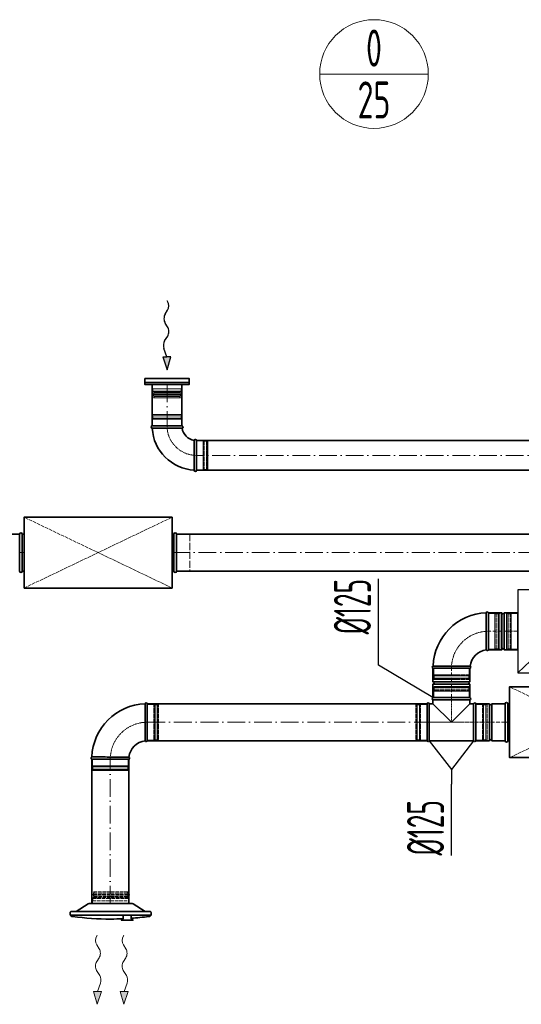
# Model space of a CAD drawing. Header units: millimetres. Extents: x -118717 to 8962, y 22910 to 145283.
# Tile 171 of 193: x -3048 to -1354, y 68326 to 71649. Entities that reach past the tile are written whole.
import ezdxf
from ezdxf.enums import TextEntityAlignment as Align

# ---------------------------------------------------------------- set-up
doc = ezdxf.new("R2010")
doc.units = ezdxf.units.MM
for name, pattern in [('ACAD_ISO02W100', [15, 12, -3]), ('ACAD_ISO10W100', [18, 12, -3, 0, -3]), ('phl_thick', [0])]:
    doc.linetypes.add(name, pattern=pattern)
for name, color, linetype, lineweight in [('VZT_01 SUP (PŘÍVOD) - OBRYS', 5, 'Continuous', 35), ('VZT_02 SUP (PŘÍVOD) - OSA', 5, 'ACAD_ISO10W100', 5), ('VZT_05 ETA (ODVOD) - OBRYS', 6, 'Continuous', 35), ('VZT_06 ETA (ODVOD) - OSA', 6, 'ACAD_ISO10W100', 5), ('VZT_21 ZAŘÍZENÍ - OBRYS', 1, 'Continuous', 30), ('VZT_22 ZAŘÍZENÍ - DETAIL', 8, 'Continuous', 5), ('VZT_30 DISTRIBUČNÍ PRVKY - OBRYS', 1, 'Continuous', 35), ('VZT_35 TLUMIČE HLUKU - OBRYS', 1, 'Continuous', 35), ('VZT_36 TLUMIČE HLUKU - OSA', 1, 'ACAD_ISO10W100', 5), ('VZT_37 TLUMIČE HLUKU - DETAIL', 8, 'ACAD_ISO02W100', 5), ('VZT_50 POPIS - OBECNE', 7, 'Continuous', 13), ('VZT_52 POPIS - DISTRIBUCE', 7, 'Continuous', 5), ('VZT_60_KOTY - DIMENZE', 7, 'Continuous', 5)]:
    doc.layers.add(name, color=color, linetype=linetype, lineweight=lineweight)
for name, color, linetype, lineweight, plot in [('VZT_03 SUP (PŘÍVOD) - NETISK', 8, 'ACAD_ISO02W100', 5, False), ('VZT_07 ETA (ODVOD) - NETISK', 8, 'ACAD_ISO02W100', 5, False), ('VZT_34 DISTRIBUČNÍ PRVKY - NETISK', 8, 'ACAD_ISO02W100', 5, False), ('VZT_39 TLUMIČE HLUKU - NETISK', 8, 'ACAD_ISO02W100', 5, False)]:
    doc.layers.add(name, color=color, linetype=linetype, lineweight=lineweight, plot=plot)
doc.styles.add('EVORA_125', font='isocp.shx', dxfattribs={"width": 0.6, "height": 125})
doc.styles.add('JS', font='isocp.shx', dxfattribs={"width": 0.6, "height": 125})

msp = doc.modelspace()

# ---------------------------------------------------------------- linework, layer by layer
at = {"lineweight": 13}
for p, q in [((-2787.4, 68556.6), (-2785.6, 68559.7)), ((-2697.4, 68556.6), (-2695.6, 68559.7))]:
    msp.add_line(p, q, dxfattribs=at)
at = {"color": 0, "lineweight": 13}
for p, q in [((-2779.1, 68513.5), (-2787.3, 68526.4)), ((-2689.1, 68513.5), (-2697.3, 68526.4)), ((-2787.5, 68470.6), (-2779.5, 68482.5)), ((-2697.5, 68470.6), (-2689.5, 68482.5)), ((-2777.5, 68423.1), (-2787.9, 68439.6)), ((-2687.5, 68423.1), (-2697.9, 68439.6)), ((-2785, 68369), (-2775.3, 68397.7)), ((-2695, 68369), (-2685.3, 68397.7)), ((-2785.6, 68326), (-2798.9, 68369.2)), ((-2798.9, 68369.2), (-2785, 68369)), ((-2771, 68368.8), (-2785.6, 68326)), ((-2771, 68368.8), (-2785, 68369)), ((-2695.6, 68326), (-2708.9, 68369.2)), ((-2708.9, 68369.2), (-2695, 68369)), ((-2681, 68368.8), (-2695.6, 68326)), ((-2681, 68368.8), (-2695, 68369))]:
    msp.add_line(p, q, dxfattribs=at)
at = {"color": 8, "lineweight": 5}
for points in [[(-2598.7, 70417.6), (-2598.7, 70402.6), (-2501.7, 70402.6), (-2501.7, 70417.6)], [(-2598.7, 70417.6), (-2501.7, 70417.6)], [(-2597.7, 70394.7), (-2550.2, 70394.7)], [(-2595.7, 70392.1), (-2550.2, 70392.1)], [(-2593.9, 70376.5), (-2595.4, 70372.6), (-2550.2, 70372.6)], [(-2594.9, 70376.7), (-2550.2, 70376.7)], [(-2594.1, 70388.4), (-2550.2, 70388.4)], [(-2502.7, 70394.7), (-2550.2, 70394.7)], [(-2504.6, 70392.1), (-2550.2, 70392.1)], [(-2506.3, 70388.4), (-2550.2, 70388.4)], [(-2505.5, 70376.7), (-2550.2, 70376.7)], [(-2506.5, 70376.5), (-2505, 70372.6), (-2550.2, 70372.6)]]:
    msp.add_lwpolyline(points, dxfattribs=at)
for points in [[(-2602.3, 70382.7), (-2596.4, 70384.1, -0.058981), (-2595.8, 70384.2), (-2550.2, 70384.2)], [(-2602.3, 70382.7), (-2596.6, 70381.3, 0.060863), (-2595.9, 70381.2), (-2550.2, 70381.2)], [(-2597.7, 70402.6), (-2597.7, 70394.7, 0.291473), (-2596.2, 70392.3, 0.291473)], [(-2498.1, 70382.7), (-2504, 70384.1, 0.058981), (-2504.6, 70384.2), (-2550.2, 70384.2)], [(-2498.1, 70382.7), (-2503.8, 70381.3, -0.060863), (-2504.4, 70381.2), (-2550.2, 70381.2)], [(-2502.7, 70402.6), (-2502.7, 70394.7, -0.291473), (-2504.2, 70392.3, -0.291473)]]:
    msp.add_lwpolyline(points, format="xyb", dxfattribs=at)
for centre, radius, start, end in [((-2585.8, 70382), 10.5, 142.1622, 210.2824), ((-2598, 70388.9), 3.88, 353.3265, 62.5007), ((-2502.4, 70388.9), 3.88, 117.4993, 186.6735), ((-2514.5, 70382), 10.5, 329.7176, 37.8378)]:
    msp.add_arc(centre, radius, start, end, dxfattribs=at)
at = {"color": 0, "lineweight": 13, "extrusion": (0, 0, -1)}
for centre, start_param, end_param in [((-2777.8, 68541.8), 0.766537, 2.320574), ((-2687.8, 68541.8), 0.766537, 2.320574), ((-2788.7, 68498.1), 3.908129, 5.516649), ((-2698.7, 68498.1), 3.908129, 5.516649), ((-2778.4, 68455), 0.766537, 2.375056), ((-2688.4, 68455), 0.766537, 2.375056), ((-2787, 68407.7), 3.908129, 5.191299), ((-2697, 68407.7), 3.908129, 5.191299)]:
    msp.add_ellipse(centre, major_axis=(-0.3, -21.5), ratio=0.625, start_param=start_param, end_param=end_param, dxfattribs=at)
at = {"color": 0, "lineweight": 13}
for points in [[(-2771, 68368.8), (-2798.9, 68369.2), (-2785.6, 68326)], [(-2681, 68368.8), (-2708.9, 68369.2), (-2695.6, 68326)]]:
    msp.add_solid(points, dxfattribs=at)
at = {"layer": 'VZT_01 SUP (PŘÍVOD) - OBRYS'}
for p, q in [((-1464.5, 69522.4), (-1464.5, 69647.4)), ((-1464.5, 69522.4), (-1464.5, 69647.4)), ((-1419, 69647.4), (-1464.5, 69647.4)), ((-1419, 69522.4), (-1419, 69647.4)), ((-1411, 69522.4), (-1411, 69647.4)), ((-1365.5, 69647.4), (-1411, 69647.4)), ((-1365.5, 69522.4), (-1365.5, 69647.4)), ((-1419, 69522.4), (-1464.5, 69522.4)), ((-1365.5, 69522.4), (-1411, 69522.4)), ((-1652, 69459.9), (-1527, 69459.9)), ((-1652, 69414.4), (-1652, 69459.9)), ((-1652, 69459.9), (-1527, 69459.9)), ((-1527, 69414.4), (-1527, 69459.9)), ((-1652, 69414.4), (-1527, 69414.4)), ((-1652, 69406.4), (-1527, 69406.4)), ((-1652, 69360.9), (-1652, 69406.4)), ((-1527, 69360.9), (-1527, 69406.4)), ((-1652, 69360.9), (-1527, 69360.9)), ((-1527, 69360.9), (-1652, 69360.9)), ((-1527, 69353.2), (-1652, 69353.2)), ((-1652, 69353.2), (-1652, 69340.4)), ((-1527, 69353.2), (-1527, 69340.4)), ((-2616.8, 69340.4), (-2616.8, 69215.4)), ((-1672, 69340.4), (-1672, 69215.4)), ((-1664.4, 69340.4), (-1664.4, 69215.4)), ((-1664.4, 69340.4), (-1652, 69340.4)), ((-1652, 69340.4), (-1589.5, 69277.9)), ((-1589.5, 69277.9), (-1527, 69340.4)), ((-1527, 69340.4), (-1514.7, 69340.4)), ((-1514.7, 69340.4), (-1514.7, 69215.4)), ((-1507, 69215.4), (-1507, 69340.4)), ((-1461.5, 69340.4), (-1507, 69340.4)), ((-1507, 69215.4), (-1507, 69340.4)), ((-1461.5, 69215.4), (-1461.5, 69340.4)), ((-1453.5, 69215.4), (-1453.5, 69340.4)), ((-1408, 69340.4), (-1453.5, 69340.4)), ((-1408, 69215.4), (-1408, 69340.4)), ((-1664.4, 69215.4), (-1514.7, 69215.4)), ((-1461.5, 69215.4), (-1507, 69215.4)), ((-1408, 69215.4), (-1453.5, 69215.4)), ((-2679.3, 69152.9), (-2804.3, 69152.9))]:
    msp.add_line(p, q, dxfattribs=at)
for points in [[(-1672, 69340.4), (-2616.8, 69340.4)], [(-1672, 69215.4), (-2616.8, 69215.4)], [(-2804.3, 69152.9), (-2804.3, 68665.7)], [(-2679.3, 69152.9), (-2679.3, 68665.7)]]:
    msp.add_lwpolyline(points, dxfattribs=at)
for centre, radius, start, end in [((-1464.5, 69459.9), 187.5, 92.3607, 177.6393), ((-1468.4, 69645.7), 4.17, 23.4678, 158.8928), ((-1415, 69647.4), 4, 180, 0), ((-1464.5, 69459.9), 62.5, 96.8302, 173.1698), ((-1468.4, 69524), 4.17, 210.2981, 336.5322), ((-1415, 69522.4), 4, 0, 180), ((-1650.4, 69463.7), 4.17, 111.1072, 246.5322), ((-1528.7, 69463.7), 4.17, 293.4678, 59.7019), ((-1652, 69410.4), 4, 270, 90), ((-1527, 69410.4), 4, 90, 270), ((-2620.6, 69338.7), 4.17, 23.4678, 158.8928), ((-1668.2, 69338.7), 4.17, 23.4678, 156.5322), ((-1650.4, 69357), 4.17, 113.4678, 246.5322), ((-1528.7, 69357), 4.17, 293.4678, 66.5322), ((-1510.9, 69338.7), 4.17, 23.4678, 156.5322), ((-2616.8, 69152.9), 187.5, 92.3607, 177.6393), ((-1457.5, 69340.4), 4, 180, 0), ((-2616.8, 69152.9), 62.5, 96.8302, 173.1698), ((-2620.6, 69217), 4.17, 210.2981, 336.5322), ((-1668.2, 69217), 4.17, 203.4678, 336.5322), ((-1510.9, 69217), 4.17, 203.4678, 336.5322), ((-1457.5, 69215.4), 4, 0, 180), ((-2802.6, 69156.7), 4.17, 111.1072, 246.5322), ((-2680.9, 69156.7), 4.17, 293.4678, 59.7019)]:
    msp.add_arc(centre, radius, start, end, dxfattribs=at)
for points, knots in [([(-1472, 69521.9), (-1472, 69521.9), (-1472, 69523.5), (-1472, 69529.6), (-1472.1, 69534.1), (-1472.1, 69545.5), (-1472.1, 69552.3), (-1472.2, 69567.3), (-1472.2, 69575.4), (-1472.2, 69591.8), (-1472.2, 69599.9), (-1472.2, 69615.1), (-1472.3, 69622), (-1472.3, 69633.8), (-1472.3, 69638.5), (-1472.3, 69645.1), (-1472.3, 69646.9), (-1472.3, 69647.2), (-1472.3, 69647.2), (-1472.3, 69647.2)], [0, 0, 0, 0, 24.235852, 24.235852, 48.531845, 48.531845, 73.024415, 73.024415, 97.570898, 97.570898, 122.078339, 122.078339, 146.53579, 146.53579, 170.957495, 170.957495, 195.359468, 195.359468, 197.168246, 197.168246, 197.168246, 197.168246]), ([(-1526.6, 69467.3), (-1526.6, 69467.3), (-1526.7, 69467.3), (-1527, 69467.3), (-1527.3, 69467.3), (-1528.4, 69467.3), (-1529.1, 69467.3), (-1532.3, 69467.3), (-1535.4, 69467.4), (-1544.4, 69467.4), (-1550.5, 69467.4), (-1564.6, 69467.5), (-1572.5, 69467.5), (-1588.7, 69467.5), (-1596.9, 69467.5), (-1612.8, 69467.6), (-1620.2, 69467.6), (-1633.4, 69467.6), (-1639, 69467.6), (-1646, 69467.6), (-1648.1, 69467.6), (-1651.1, 69467.6), (-1651.9, 69467.6), (-1651.9, 69467.6)], [197.067977, 197.067977, 197.067977, 197.067977, 201.792196, 201.792196, 209.190204, 209.190204, 218.040239, 218.040239, 237.760854, 237.760854, 262.206108, 262.206108, 286.831239, 286.831239, 311.323072, 311.323072, 335.946087, 335.946087, 360.704397, 360.704397, 377.088273, 377.088273, 394.105327, 394.105327, 394.105327, 394.105327]), ([(-2624.2, 69214.9), (-2624.2, 69214.9), (-2624.2, 69215), (-2624.2, 69215.3), (-2624.2, 69215.6), (-2624.2, 69216.7), (-2624.2, 69217.5), (-2624.2, 69220.6), (-2624.3, 69223.7), (-2624.3, 69232.7), (-2624.3, 69238.8), (-2624.4, 69253), (-2624.4, 69260.8), (-2624.4, 69277), (-2624.4, 69285.2), (-2624.5, 69301.1), (-2624.5, 69308.6), (-2624.5, 69321.7), (-2624.5, 69327.3), (-2624.5, 69334.3), (-2624.5, 69336.4), (-2624.5, 69339.4), (-2624.5, 69340.2), (-2624.5, 69340.2)], [197.067977, 197.067977, 197.067977, 197.067977, 201.792196, 201.792196, 209.190204, 209.190204, 218.040239, 218.040239, 237.760854, 237.760854, 262.206108, 262.206108, 286.831239, 286.831239, 311.323072, 311.323072, 335.946087, 335.946087, 360.704397, 360.704397, 377.088273, 377.088273, 394.105327, 394.105327, 394.105327, 394.105327]), ([(-2678.8, 69160.3), (-2678.8, 69160.3), (-2680.4, 69160.3), (-2686.5, 69160.4), (-2691, 69160.4), (-2702.4, 69160.4), (-2709.2, 69160.5), (-2724.2, 69160.5), (-2732.3, 69160.5), (-2748.7, 69160.5), (-2756.8, 69160.6), (-2772, 69160.6), (-2778.9, 69160.6), (-2790.7, 69160.6), (-2795.4, 69160.6), (-2802, 69160.6), (-2803.9, 69160.6), (-2804.1, 69160.6), (-2804.1, 69160.6), (-2804.1, 69160.6)], [0, 0, 0, 0, 24.235852, 24.235852, 48.531845, 48.531845, 73.024415, 73.024415, 97.570898, 97.570898, 122.078339, 122.078339, 146.53579, 146.53579, 170.957495, 170.957495, 195.359468, 195.359468, 197.168246, 197.168246, 197.168246, 197.168246])]:
    msp.add_open_spline(points, degree=3, knots=knots, dxfattribs=at)
at = {"layer": 'VZT_02 SUP (PŘÍVOD) - OSA', "ltscale": 0.3}
msp.add_lwpolyline([(-1464.5, 69584.9), (-1464.5, 69584.9, 0.414214), (-1589.5, 69459.9), (-1589.5, 69459.9)], format="xyb", dxfattribs=at)
at = {"layer": 'VZT_02 SUP (PŘÍVOD) - OSA'}
for points in [[(-1365.5, 69584.9), (-1464.5, 69584.9)], [(-1589.5, 69360.9), (-1589.5, 69459.9)], [(-1408, 69277.9), (-1507, 69277.9)]]:
    msp.add_lwpolyline(points, dxfattribs=at)
at = {"layer": 'VZT_02 SUP (PŘÍVOD) - OSA', "ltscale": 0.3}
msp.add_lwpolyline([(-1589.5, 69360.9), (-1589.5, 69277.9)], dxfattribs=at)
at = {"layer": 'VZT_02 SUP (PŘÍVOD) - OSA', "ltscale": 0.3, "elevation": 0}
msp.add_lwpolyline([(-2741.8, 69152.9), (-2741.8, 69152.9, -0.414214), (-2616.8, 69277.9), (-2616.8, 69277.9)], format="xyb", dxfattribs=at)
at = {"layer": 'VZT_02 SUP (PŘÍVOD) - OSA', "ltscale": 5}
for points in [[(-2616.8, 69277.9), (-1672, 69277.9)], [(-2741.8, 68665.7), (-2741.8, 69152.9)]]:
    msp.add_lwpolyline(points, dxfattribs=at)
at = {"layer": 'VZT_03 SUP (PŘÍVOD) - NETISK', "ltscale": 0.4}
for p, q in [((-1464.5, 69644.9), (-1442.5, 69644.9)), ((-1442.5, 69524.9), (-1442.5, 69644.9)), ((-1442.5, 69643.9), (-1439, 69643.9)), ((-1439, 69523.9), (-1439, 69645.9)), ((-1439, 69645.9), (-1438.5, 69645.9)), ((-1438.5, 69523.9), (-1438.5, 69645.9)), ((-1438.5, 69643.9), (-1431.5, 69643.9)), ((-1431.5, 69523.9), (-1431.5, 69645.9)), ((-1431.5, 69645.9), (-1431, 69645.9)), ((-1431, 69523.9), (-1431, 69645.9)), ((-1431, 69643.9), (-1430.5, 69643.9)), ((-1430.5, 69524.9), (-1430.5, 69644.9)), ((-1430.5, 69644.9), (-1426.5, 69644.9)), ((-1426.5, 69524.9), (-1426.5, 69644.9)), ((-1464.5, 69524.9), (-1442.5, 69524.9)), ((-1442.5, 69525.9), (-1439, 69525.9)), ((-1439, 69523.9), (-1438.5, 69523.9)), ((-1438.5, 69525.9), (-1431.5, 69525.9)), ((-1431.5, 69523.9), (-1431, 69523.9)), ((-1431, 69525.9), (-1430.5, 69525.9)), ((-1430.5, 69524.9), (-1426.5, 69524.9)), ((-1649.5, 69459.9), (-1649.5, 69437.9)), ((-1529.5, 69459.9), (-1529.5, 69437.9)), ((-1650.5, 69434.4), (-1528.5, 69434.4)), ((-1650.5, 69434.4), (-1650.5, 69433.9)), ((-1650.5, 69433.9), (-1528.5, 69433.9)), ((-1650.5, 69426.9), (-1528.5, 69426.9)), ((-1650.5, 69426.9), (-1650.5, 69426.4)), ((-1650.5, 69426.4), (-1528.5, 69426.4)), ((-1649.5, 69437.9), (-1529.5, 69437.9)), ((-1649.5, 69425.9), (-1529.5, 69425.9)), ((-1649.5, 69425.9), (-1649.5, 69421.9)), ((-1649.5, 69421.9), (-1529.5, 69421.9)), ((-1648.5, 69437.9), (-1648.5, 69434.4)), ((-1648.5, 69433.9), (-1648.5, 69426.9)), ((-1648.5, 69426.4), (-1648.5, 69425.9)), ((-1530.5, 69437.9), (-1530.5, 69434.4)), ((-1530.5, 69433.9), (-1530.5, 69426.9)), ((-1530.5, 69426.4), (-1530.5, 69425.9)), ((-1529.5, 69425.9), (-1529.5, 69421.9)), ((-1528.5, 69434.4), (-1528.5, 69433.9)), ((-1528.5, 69426.9), (-1528.5, 69426.4)), ((-1528.5, 69394.4), (-1650.5, 69394.4)), ((-1650.5, 69393.9), (-1650.5, 69394.4)), ((-1528.5, 69393.9), (-1650.5, 69393.9)), ((-1528.5, 69386.9), (-1650.5, 69386.9)), ((-1650.5, 69386.4), (-1650.5, 69386.9)), ((-1528.5, 69386.4), (-1650.5, 69386.4)), ((-1529.5, 69398.9), (-1649.5, 69398.9)), ((-1649.5, 69394.9), (-1649.5, 69398.9)), ((-1529.5, 69394.9), (-1649.5, 69394.9)), ((-1529.5, 69382.9), (-1649.5, 69382.9)), ((-1649.5, 69360.9), (-1649.5, 69382.9)), ((-1648.5, 69394.4), (-1648.5, 69394.9)), ((-1648.5, 69386.9), (-1648.5, 69393.9)), ((-1648.5, 69382.9), (-1648.5, 69386.4)), ((-1530.5, 69394.4), (-1530.5, 69394.9)), ((-1530.5, 69386.9), (-1530.5, 69393.9)), ((-1530.5, 69382.9), (-1530.5, 69386.4)), ((-1529.5, 69394.9), (-1529.5, 69398.9)), ((-1529.5, 69360.9), (-1529.5, 69382.9)), ((-1528.5, 69393.9), (-1528.5, 69394.4)), ((-1528.5, 69386.4), (-1528.5, 69386.9)), ((-2616.8, 69337.9), (-2594.8, 69337.9)), ((-2594.8, 69337.9), (-2594.8, 69217.9)), ((-2594.8, 69336.9), (-2591.3, 69336.9)), ((-2591.3, 69338.9), (-2591.3, 69216.9)), ((-2591.3, 69338.9), (-2590.8, 69338.9)), ((-2590.8, 69338.9), (-2590.8, 69216.9)), ((-2590.8, 69336.9), (-2583.8, 69336.9)), ((-2583.8, 69338.9), (-2583.8, 69216.9)), ((-2583.8, 69338.9), (-2583.3, 69338.9)), ((-2583.3, 69338.9), (-2583.3, 69216.9)), ((-2583.3, 69336.9), (-2582.8, 69336.9)), ((-2582.8, 69337.9), (-2582.8, 69217.9)), ((-2582.8, 69337.9), (-2578.8, 69337.9)), ((-2578.8, 69337.9), (-2578.8, 69217.9)), ((-1710, 69337.9), (-1710, 69217.9)), ((-1706, 69337.9), (-1710, 69337.9)), ((-1706, 69337.9), (-1706, 69217.9)), ((-1705.5, 69336.9), (-1706, 69336.9)), ((-1705.5, 69338.9), (-1705.5, 69216.9)), ((-1705, 69338.9), (-1705.5, 69338.9)), ((-1705, 69338.9), (-1705, 69216.9)), ((-1698, 69336.9), (-1705, 69336.9)), ((-1698, 69338.9), (-1698, 69216.9)), ((-1697.5, 69338.9), (-1698, 69338.9)), ((-1697.5, 69338.9), (-1697.5, 69216.9)), ((-1694, 69336.9), (-1697.5, 69336.9)), ((-1694, 69337.9), (-1694, 69217.9)), ((-1672, 69337.9), (-1694, 69337.9)), ((-1485, 69337.9), (-1507, 69337.9)), ((-1485, 69337.9), (-1485, 69217.9)), ((-1481.5, 69336.9), (-1485, 69336.9)), ((-1481.5, 69338.9), (-1481.5, 69216.9)), ((-1481, 69338.9), (-1481.5, 69338.9)), ((-1481, 69338.9), (-1481, 69216.9)), ((-1474, 69336.9), (-1481, 69336.9)), ((-1474, 69338.9), (-1474, 69216.9)), ((-1473.5, 69338.9), (-1474, 69338.9)), ((-1473.5, 69338.9), (-1473.5, 69216.9)), ((-1473, 69336.9), (-1473.5, 69336.9)), ((-1473, 69337.9), (-1473, 69217.9)), ((-1469, 69337.9), (-1473, 69337.9)), ((-1469, 69337.9), (-1469, 69217.9)), ((-2616.8, 69217.9), (-2594.8, 69217.9)), ((-2594.8, 69218.9), (-2591.3, 69218.9)), ((-2591.3, 69216.9), (-2590.8, 69216.9)), ((-2590.8, 69218.9), (-2583.8, 69218.9)), ((-2583.8, 69216.9), (-2583.3, 69216.9)), ((-2583.3, 69218.9), (-2582.8, 69218.9)), ((-2582.8, 69217.9), (-2578.8, 69217.9)), ((-1706, 69217.9), (-1710, 69217.9)), ((-1705.5, 69218.9), (-1706, 69218.9)), ((-1705, 69216.9), (-1705.5, 69216.9)), ((-1698, 69218.9), (-1705, 69218.9)), ((-1697.5, 69216.9), (-1698, 69216.9)), ((-1694, 69218.9), (-1697.5, 69218.9)), ((-1672, 69217.9), (-1694, 69217.9)), ((-1485, 69217.9), (-1507, 69217.9)), ((-1481.5, 69218.9), (-1485, 69218.9)), ((-1481, 69216.9), (-1481.5, 69216.9)), ((-1474, 69218.9), (-1481, 69218.9)), ((-1473.5, 69216.9), (-1474, 69216.9)), ((-1473, 69218.9), (-1473.5, 69218.9)), ((-1469, 69217.9), (-1473, 69217.9)), ((-2801.8, 69152.9), (-2801.8, 69130.9)), ((-2681.8, 69152.9), (-2681.8, 69130.9)), ((-2680.8, 69127.4), (-2802.8, 69127.4)), ((-2802.8, 69127.4), (-2802.8, 69126.9)), ((-2680.8, 69126.9), (-2802.8, 69126.9)), ((-2680.8, 69119.9), (-2802.8, 69119.9)), ((-2802.8, 69119.9), (-2802.8, 69119.4)), ((-2680.8, 69119.4), (-2802.8, 69119.4)), ((-2681.8, 69130.9), (-2801.8, 69130.9)), ((-2681.8, 69118.9), (-2801.8, 69118.9)), ((-2801.8, 69118.9), (-2801.8, 69114.9)), ((-2681.8, 69114.9), (-2801.8, 69114.9)), ((-2800.8, 69130.9), (-2800.8, 69127.4)), ((-2800.8, 69126.9), (-2800.8, 69119.9)), ((-2800.8, 69119.4), (-2800.8, 69118.9)), ((-2682.8, 69130.9), (-2682.8, 69127.4)), ((-2682.8, 69126.9), (-2682.8, 69119.9)), ((-2682.8, 69119.4), (-2682.8, 69118.9)), ((-2681.8, 69118.9), (-2681.8, 69114.9)), ((-2680.8, 69127.4), (-2680.8, 69126.9)), ((-2680.8, 69119.9), (-2680.8, 69119.4))]:
    msp.add_line(p, q, dxfattribs=at)
msp.add_lwpolyline([(-1672, 69277.9), (-1507, 69277.9)], dxfattribs=at)
at = {"layer": 'VZT_05 ETA (ODVOD) - OBRYS'}
for p, q in [((-2500.2, 70278.3), (-2600.2, 70278.3)), ((-2600.2, 70270.3), (-2550, 70270.3)), ((-2450.2, 70128.3), (-2450.2, 70228.3)), ((-2458.2, 70128.3), (-2458.2, 70178.5))]:
    msp.add_line(p, q, dxfattribs=at)
for points in [[(-2600.2, 70278.3), (-2600.2, 70417.5)], [(-2500.2, 70278.3), (-2500.2, 70417.5)], [(-2450.2, 70228.3), (-805.5, 70228.3)], [(-2450.2, 70128.3), (-805.5, 70128.3)], [(-3291.7, 69912.8), (-3047.9, 69912.8)], [(-2517.9, 69912.8), (-852.2, 69912.8)], [(-2517.9, 69787.8), (-852.2, 69787.8)]]:
    msp.add_lwpolyline(points, dxfattribs=at)
for centre, radius, start, end in [((-2600.2, 70274.3), 4, 90, 270), ((-2500.2, 70274.3), 4, 279.1478, 90), ((-2450.2, 70278.3), 150, 183.0572, 266.9428), ((-2450.2, 70278.3), 50, 189.1478, 260.8522), ((-2454.2, 70228.3), 4, 0, 170.8522), ((-2454.2, 70128.3), 4, 180, 0)]:
    msp.add_arc(centre, radius, start, end, dxfattribs=at)
for points, knots in [([(-2499.6, 70270.4), (-2499.6, 70270.4), (-2500.7, 70270.4), (-2505.2, 70270.4), (-2508.6, 70270.3), (-2517.5, 70270.3), (-2522.9, 70270.3), (-2534.8, 70270.3), (-2541.3, 70270.3), (-2548.6, 70270.3), (-2549.3, 70270.3), (-2550, 70270.3)], [157.874915, 157.874915, 157.874915, 157.874915, 176.103874, 176.103874, 195.460379, 195.460379, 215.101284, 215.101284, 234.82164, 234.82164, 237.034743, 237.034743, 237.034743, 237.034743]), ([(-2458.2, 70178.5), (-2458.2, 70184.8), (-2458.2, 70191.2), (-2458.2, 70203.2), (-2458.2, 70208.8), (-2458.2, 70218.3), (-2458.2, 70222.1), (-2458.1, 70227.4), (-2458.1, 70228.8), (-2458.1, 70229), (-2458.1, 70229), (-2458.1, 70229)], [78.71119, 78.71119, 78.71119, 78.71119, 97.804615, 97.804615, 117.523893, 117.523893, 137.264303, 137.264303, 156.831737, 156.831737, 157.874915, 157.874915, 157.874915, 157.874915])]:
    msp.add_open_spline(points, degree=3, knots=knots, dxfattribs=at)
at = {"layer": 'VZT_06 ETA (ODVOD) - OSA', "ltscale": 5}
for points in [[(-2550.2, 70417.5), (-2550.2, 70278.3)], [(-805.5, 70178.3), (-2450.2, 70178.3)], [(-852.2, 69850.3), (-2517.9, 69850.3)]]:
    msp.add_lwpolyline(points, dxfattribs=at)
at = {"layer": 'VZT_06 ETA (ODVOD) - OSA', "ltscale": 0.3}
msp.add_lwpolyline([(-2550.2, 70278.3), (-2550.2, 70278.3, 0.414214), (-2450.2, 70178.3), (-2450.2, 70178.3)], format="xyb", dxfattribs=at)
at = {"layer": 'VZT_07 ETA (ODVOD) - NETISK', "ltscale": 0.4}
for p, q in [((-2600.2, 70311.8), (-2500.2, 70311.8)), ((-2600.2, 70311.8), (-2600.2, 70311.3)), ((-2600.2, 70311.3), (-2500.2, 70311.3)), ((-2599.2, 70316.3), (-2501.2, 70316.3)), ((-2599.2, 70316.3), (-2599.2, 70312.3)), ((-2599.2, 70312.3), (-2501.2, 70312.3)), ((-2598.2, 70312.3), (-2598.2, 70311.8)), ((-2598.2, 70311.3), (-2598.2, 70304.3)), ((-2502.2, 70312.3), (-2502.2, 70311.8)), ((-2502.2, 70311.3), (-2502.2, 70304.3)), ((-2501.2, 70316.3), (-2501.2, 70312.3)), ((-2500.2, 70311.8), (-2500.2, 70311.3)), ((-2600.2, 70304.3), (-2500.2, 70304.3)), ((-2600.2, 70304.3), (-2600.2, 70303.8)), ((-2600.2, 70303.8), (-2500.2, 70303.8)), ((-2599.2, 70300.3), (-2501.2, 70300.3)), ((-2599.2, 70300.3), (-2599.2, 70278.3)), ((-2598.2, 70303.8), (-2598.2, 70300.3)), ((-2502.2, 70303.8), (-2502.2, 70300.3)), ((-2501.2, 70300.3), (-2501.2, 70278.3)), ((-2500.2, 70304.3), (-2500.2, 70303.8)), ((-2450.2, 70227.3), (-2428.2, 70227.3)), ((-2428.2, 70129.3), (-2428.2, 70227.3)), ((-2428.2, 70226.3), (-2424.7, 70226.3)), ((-2424.7, 70128.3), (-2424.7, 70228.3)), ((-2424.7, 70228.3), (-2424.2, 70228.3)), ((-2424.2, 70128.3), (-2424.2, 70228.3)), ((-2424.2, 70226.3), (-2417.2, 70226.3)), ((-2417.2, 70128.3), (-2417.2, 70228.3)), ((-2417.2, 70228.3), (-2416.7, 70228.3)), ((-2416.7, 70128.3), (-2416.7, 70228.3)), ((-2416.7, 70226.3), (-2416.2, 70226.3)), ((-2416.2, 70129.3), (-2416.2, 70227.3)), ((-2416.2, 70227.3), (-2412.2, 70227.3)), ((-2412.2, 70129.3), (-2412.2, 70227.3)), ((-2450.2, 70129.3), (-2428.2, 70129.3)), ((-2428.2, 70130.3), (-2424.7, 70130.3)), ((-2424.7, 70128.3), (-2424.2, 70128.3)), ((-2424.2, 70130.3), (-2417.2, 70130.3)), ((-2417.2, 70128.3), (-2416.7, 70128.3)), ((-2416.7, 70130.3), (-2416.2, 70130.3)), ((-2416.2, 70129.3), (-2412.2, 70129.3)), ((-1403.5, 69524.9), (-1403.5, 69644.9)), ((-1399.5, 69644.9), (-1403.5, 69644.9)), ((-1399.5, 69524.9), (-1399.5, 69644.9)), ((-1399, 69643.9), (-1399.5, 69643.9)), ((-1399, 69523.9), (-1399, 69645.9)), ((-1398.5, 69645.9), (-1399, 69645.9)), ((-1398.5, 69523.9), (-1398.5, 69645.9)), ((-1391.5, 69643.9), (-1398.5, 69643.9)), ((-1391.5, 69523.9), (-1391.5, 69645.9)), ((-1391, 69645.9), (-1391.5, 69645.9)), ((-1391, 69523.9), (-1391, 69645.9)), ((-1387.5, 69643.9), (-1391, 69643.9)), ((-1387.5, 69524.9), (-1387.5, 69644.9)), ((-1365.5, 69644.9), (-1387.5, 69644.9)), ((-1399.5, 69524.9), (-1403.5, 69524.9)), ((-1399, 69525.9), (-1399.5, 69525.9)), ((-1398.5, 69523.9), (-1399, 69523.9)), ((-1391.5, 69525.9), (-1398.5, 69525.9)), ((-1391, 69523.9), (-1391.5, 69523.9)), ((-1387.5, 69525.9), (-1391, 69525.9)), ((-1365.5, 69524.9), (-1387.5, 69524.9))]:
    msp.add_line(p, q, dxfattribs=at)
at = {"layer": 'VZT_21 ZAŘÍZENÍ - OBRYS'}
msp.add_lwpolyline([(-1365.5, 69444.9), (134.5, 69444.9), (134.5, 69724.9), (-1365.5, 69724.9)], close=True, dxfattribs=at)
at = {"layer": 'VZT_22 ZAŘÍZENÍ - DETAIL', "linetype": 'ACAD_ISO02W100', "lineweight": 5, "ltscale": 10}
msp.add_lwpolyline([(-1365.5, 69444.9), (-1168.1, 69632.1), (-349.9, 69444.9)], dxfattribs=at)
at = {"layer": 'VZT_30 DISTRIBUČNÍ PRVKY - OBRYS'}
msp.add_lwpolyline([(-2625.2, 70437.6), (-2475.2, 70437.6), (-2475.2, 70417.6), (-2625.2, 70417.6)], close=True, dxfattribs=at)
msp.add_lwpolyline([(-2475.2, 70424.4), (-2625.2, 70424.4)], dxfattribs=at)
for points in [[(-2624.5, 68639.7), (-2664.8, 68665.1, 0.141374), (-2666.9, 68665.7), (-2814.2, 68665.7, 0.141374), (-2816.3, 68665.1), (-2856.6, 68639.7)], [(-2877.1, 68626.7), (-2604.1, 68626.7), (-2604.1, 68635.9, 0.414214), (-2607.9, 68639.7), (-2873.2, 68639.7, 0.414214), (-2877.1, 68635.9), (-2877.1, 68626.7)], [(-2740.6, 68613.7, -0.0327), (-2869.1, 68622.2), (-2872.1, 68622.7, -0.36397), (-2874.6, 68625.7), (-2874.6, 68626.7)], [(-2740.6, 68613.7, 0.010645), (-2698.6, 68614.6, 0.010645)], [(-2671.3, 68626.7), (-2671.3, 68614.3, 0.267949), (-2671.1, 68613.9), (-2665.4, 68610.6, -0.267949), (-2665.1, 68610.2), (-2665.1, 68609.6), (-2704.8, 68609.6), (-2704.8, 68610.2, -0.267949), (-2704.5, 68610.6), (-2698.8, 68613.9, 0.267949), (-2698.6, 68614.3), (-2698.6, 68626.7)], [(-2671.3, 68616.2, 0.015115), (-2612, 68622.2), (-2609, 68622.7, 0.36397), (-2606.6, 68625.7), (-2606.6, 68626.7)]]:
    msp.add_lwpolyline(points, format="xyb", dxfattribs=at)
at = {"layer": 'VZT_34 DISTRIBUČNÍ PRVKY - NETISK'}
for points in [[(-2805.2, 68695.6), (-2799.4, 68697, -0.060863), (-2798.8, 68697.1), (-2740.5, 68697.1)], [(-2805.2, 68695.6), (-2799.2, 68694.2, 0.058981), (-2798.6, 68694.1), (-2740.5, 68694.1)], [(-2800.6, 68675.7), (-2800.6, 68683.6, -0.291473), (-2799, 68686, -0.291473)], [(-2675.8, 68695.6), (-2681.5, 68697, 0.060863), (-2682.1, 68697.1), (-2740.5, 68697.1)], [(-2675.8, 68695.6), (-2681.7, 68694.2, -0.058981), (-2682.3, 68694.1), (-2740.5, 68694.1)], [(-2680.4, 68675.7), (-2680.4, 68683.6, 0.291473), (-2681.9, 68686, 0.291473)]]:
    msp.add_lwpolyline(points, format="xyb", dxfattribs=at)
for points in [[(-2800.6, 68683.6), (-2740.5, 68683.6)], [(-2798.6, 68686.2), (-2740.5, 68686.2)], [(-2796.8, 68701.8), (-2798.2, 68705.7), (-2740.5, 68705.7)], [(-2797.7, 68701.6), (-2740.5, 68701.6)], [(-2797, 68689.9), (-2740.5, 68689.9)], [(-2684.2, 68701.8), (-2682.7, 68705.7), (-2740.5, 68705.7)], [(-2683.2, 68701.6), (-2740.5, 68701.6)], [(-2684, 68689.9), (-2740.5, 68689.9)], [(-2682.3, 68686.2), (-2740.5, 68686.2)], [(-2680.4, 68683.6), (-2740.5, 68683.6)], [(-2801.6, 68665.7), (-2801.6, 68675.7), (-2679.6, 68675.7), (-2679.6, 68665.7)], [(-2801.6, 68665.7), (-2679.6, 68665.7)]]:
    msp.add_lwpolyline(points, dxfattribs=at)
for centre, radius, start, end in [((-2788.7, 68696.3), 10.5, 149.7176, 217.8378), ((-2800.8, 68689.4), 3.88, 297.4993, 6.6735), ((-2692.2, 68696.3), 10.5, 322.1622, 30.2824), ((-2680.1, 68689.4), 3.88, 173.3265, 242.5007)]:
    msp.add_arc(centre, radius, start, end, dxfattribs=at)
at = {"layer": 'VZT_35 TLUMIČE HLUKU - OBRYS'}
for p, q in [((-3047.9, 69912.8), (-3047.9, 69787.8)), ((-2517.9, 69912.8), (-2517.9, 69787.8)), ((-1408, 69215.4), (-1408, 69340.4))]:
    msp.add_line(p, q, dxfattribs=at)
for points in [[(-3032.9, 69730.8), (-2532.9, 69730.8), (-2532.9, 69969.8), (-3032.9, 69969.8)], [(-893, 69397.4), (-1393, 69397.4), (-1393, 69158.4), (-893, 69158.4)]]:
    msp.add_lwpolyline(points, close=True, dxfattribs=at)
for points in [[(-3038.9, 69912.8), (-3038.9, 69787.8)], [(-3038.9, 69912.8), (-3032.9, 69912.8)], [(-2526.9, 69912.8), (-2532.9, 69912.8)], [(-2526.9, 69912.8), (-2526.9, 69787.8)], [(-3038.9, 69787.8), (-3032.9, 69787.8)], [(-2526.9, 69787.8), (-2532.9, 69787.8)], [(-1399, 69215.4), (-1399, 69340.4)], [(-1399, 69340.4), (-1393, 69340.4)], [(-1399, 69215.4), (-1393, 69215.4)]]:
    msp.add_lwpolyline(points, dxfattribs=at)
for centre, start, end in [((-3043.4, 69912.8), 0, 180), ((-2522.4, 69912.8), 0, 180), ((-3043.4, 69787.8), 180, 0), ((-2522.4, 69787.8), 180, 0), ((-1403.5, 69340.4), 0, 180), ((-1403.5, 69215.4), 180, 0)]:
    msp.add_arc(centre, 4.5, start, end, dxfattribs=at)
at = {"layer": 'VZT_36 TLUMIČE HLUKU - OSA', "ltscale": 5}
for points in [[(-3047.9, 69850.3), (-3032.9, 69850.3)], [(-2517.9, 69850.3), (-2532.9, 69850.3)], [(-1408, 69277.9), (-1393, 69277.9)]]:
    msp.add_lwpolyline(points, dxfattribs=at)
at = {"layer": 'VZT_37 TLUMIČE HLUKU - DETAIL', "lineweight": 5}
for points in [[(-3032.9, 69730.8), (-2532.9, 69969.8)], [(-2532.9, 69730.8), (-3032.9, 69969.8)], [(-893, 69397.4), (-1393, 69158.4)], [(-1393, 69397.4), (-893, 69158.4)]]:
    msp.add_lwpolyline(points, dxfattribs=at)
at = {"layer": 'VZT_39 TLUMIČE HLUKU - NETISK', "ltscale": 2}
for points in [[(-2517.9, 69912.8), (-2472.9, 69912.8), (-2472.9, 69787.8), (-2517.9, 69787.8)], [(-1408, 69215.4), (-1453, 69215.4), (-1453, 69340.4), (-1408, 69340.4)]]:
    msp.add_lwpolyline(points, dxfattribs=at)
at = {"layer": 'VZT_50 POPIS - OBECNE'}
msp.add_line((-2548.3, 70698.1), (-2550.2, 70701.2), dxfattribs=at)
at = {"layer": 'VZT_50 POPIS - OBECNE', "color": 0, "lineweight": -2}
for p, q in [((-2556.6, 70655), (-2548.5, 70668)), ((-2548.2, 70612.1), (-2556.2, 70624.1)), ((-2558.2, 70564.6), (-2547.8, 70581.2)), ((-2550.8, 70510.6), (-2560.5, 70539.2)), ((-2564.7, 70510.4), (-2550.8, 70510.6)), ((-2564.7, 70510.4), (-2550.2, 70467.6)), ((-2536.8, 70510.8), (-2550.8, 70510.6)), ((-2550.2, 70467.6), (-2536.8, 70510.8))]:
    msp.add_line(p, q, dxfattribs=at)
for centre, start_param, end_param in [((-2558, 70683.4), 0.766537, 2.320574), ((-2547.1, 70639.7), 3.908129, 5.516649), ((-2557.3, 70596.5), 0.766537, 2.375056), ((-2548.7, 70549.3), 3.908129, 5.191299)]:
    msp.add_ellipse(centre, major_axis=(0.3, -21.5), ratio=0.625, start_param=start_param, end_param=end_param, dxfattribs=at)
msp.add_solid([(-2564.7, 70510.4), (-2536.8, 70510.8), (-2550.2, 70467.6)], dxfattribs=at)
at = {"layer": 'VZT_52 POPIS - DISTRIBUCE'}
msp.add_line((-2034.6, 71465.2), (-1667.8, 71465.2), dxfattribs=at)
msp.add_circle((-1851.2, 71465.2), 183.4, dxfattribs=at)
at = {"layer": 'VZT_60_KOTY - DIMENZE', "linetype": 'ByBlock', "lineweight": -2}
for p, q in [((-1836.5, 69471), (-1836.5, 69521)), ((-1589.5, 69118.7), (-1589.5, 69068.7))]:
    msp.add_line(p, q, dxfattribs=at)
at = {"layer": 'VZT_60_KOTY - DIMENZE', "linetype": 'ByBlock', "lineweight": -2, "elevation": 0}
for points in [[(-1836.5, 69521), (-1836.5, 69761.6)], [(-1652, 69360.9), (-1836.5, 69471)], [(-1664.4, 69215.4), (-1589.5, 69118.7)], [(-1514.7, 69215.4), (-1589.5, 69118.7)], [(-1589.5, 69118.7), (-1589.5, 69118.7)], [(-1589.5, 68828.1), (-1589.5, 69068.7)]]:
    msp.add_lwpolyline(points, dxfattribs=at)

# ---------------------------------------------------------------- texts
at = {"layer": 'VZT_52 POPIS - DISTRIBUCE', "ltscale": 50, "style": 'JS', "width": 0.7}
for s, p in [('0', (-1851.2, 71552.7)), ('25', (-1851.2, 71377.7))]:
    msp.add_text(s, height=125, dxfattribs=at).set_placement(p, align=Align.MIDDLE_CENTER)
at = {"layer": 'VZT_60_KOTY - DIMENZE', "linetype": 'phl_thick', "char_height": 125, "rotation": 90, "style": 'EVORA_125'}
for insert, attachment_point in [((-1986.5, 69761.6), 3), ((-1739.5, 68828.1), 1)]:
    msp.add_mtext('%%C125', dxfattribs=dict(at, insert=insert, attachment_point=attachment_point))

doc.saveas('drawing.dxf')
